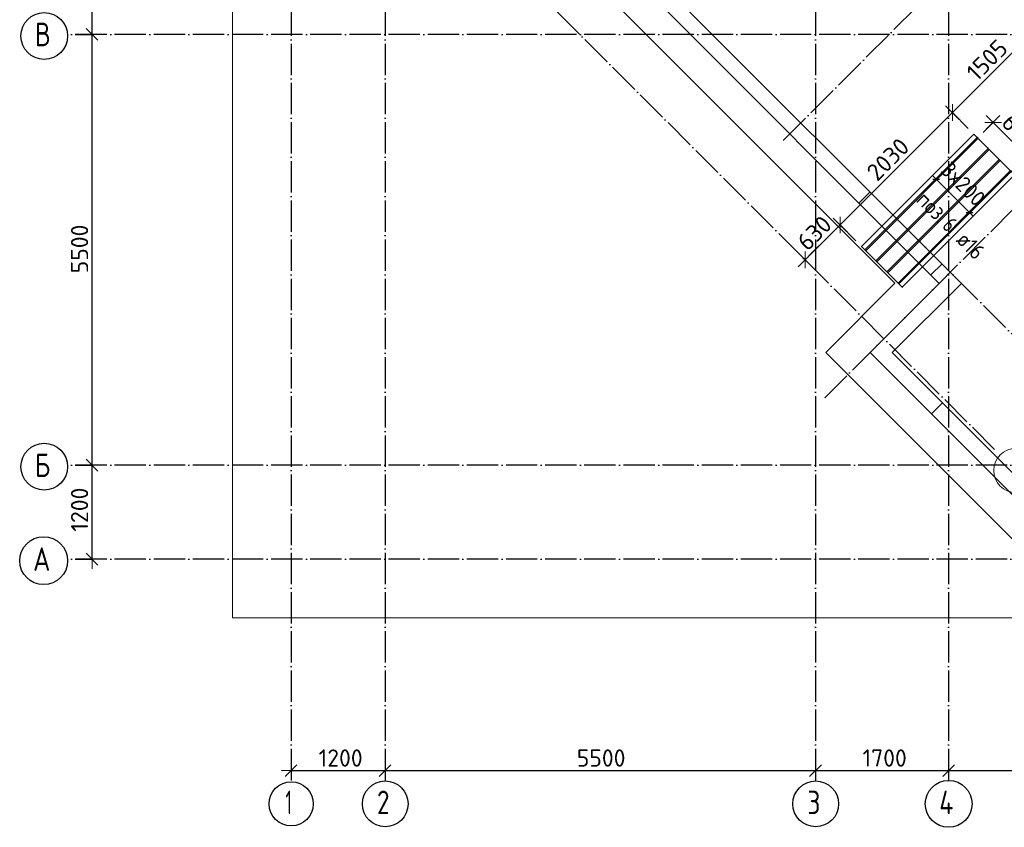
# Model space of a CAD drawing. Header units: millimetres. Extents: x -3483 to 105345, y -283423 to 72284.
# Tile 42 of 157: x 36532 to 49112, y -73423 to -63112. Entities that reach past the tile are written whole.
import ezdxf

# ---------------------------------------------------------------- set-up
doc = ezdxf.new("R2010")
doc.units = ezdxf.units.MM
doc.header["$PDMODE"] = 65
for name, pattern in [('______11', [500, 400, -50, 0, -50]), ('______2', [270, 200, -70]), ('______5', [1100, 800, -100, 100, -100])]:
    doc.linetypes.add(name, pattern=pattern)
for name, color, linetype, lineweight in [('Standard', 7, 'Continuous', 25), ('Размерная линия_ общее', 7, 'Continuous', 13), ('Стена_ общее', 7, 'Continuous', 35), ('Фундамент_ общее', 7, 'Continuous', 35)]:
    doc.layers.add(name, color=color, linetype=linetype, lineweight=lineweight)
doc.layers.add('Арм.стержн. Доп. Арм. ниж.зоны Х', color=7, linetype='Continuous', lineweight=35, true_color=0xff1cff)
doc.layers.add('Осевая линия_ общее', color=7, linetype='______5', lineweight=13, true_color=0xa0a0a0)
doc.styles.add('ISOCPEUR', font='ISOCPEUR')
doc.dimstyles.new('DIMSTYLE_4', dxfattribs={"dimtxt": 220, "dimasz": 250, "dimexe": 0, "dimexo": 0, "dimgap": 110, "dimtad": 2, "dimdec": 0, "dimrnd": 5, "dimzin": 12, "dimdsep": 46, "dimtxsty": 'ISOCPEUR', "dimblk1": 'ALL_ML_STRICH', "dimblk2": 'ALL_ML_STRICH', "dimsah": 1, "dimcen": 0, "dimclrd": 7, "dimclre": 256, "dimclrt": 7, "dimadec": 0, "dimazin": 0, "dimtfac": 1, "dimtdec": 0, "dimtix": 1, "dimtmove": 2, "dimatfit": 3, "dimfxl": 0, "dimtzin": 0, "dimlwd": 0, "dimlwe": -3, "dimarcsym": 0})
doc.dimstyles.new('DIMSTYLE_5', dxfattribs={"dimtxt": 220, "dimasz": 250, "dimexe": 0, "dimexo": 0, "dimgap": 110, "dimtad": 2, "dimdec": 0, "dimrnd": 5, "dimzin": 12, "dimdsep": 46, "dimtxsty": 'ISOCPEUR', "dimblk1": 'ALL_ML_STRICH', "dimblk2": 'ALL_ML_STRICH', "dimsah": 1, "dimcen": 0, "dimclrd": 7, "dimclre": 256, "dimclrt": 7, "dimadec": 0, "dimazin": 0, "dimtfac": 1, "dimtdec": 0, "dimtix": 1, "dimtmove": 2, "dimatfit": 3, "dimfxl": 0, "dimtvp": 1.2, "dimtzin": 0, "dimlwd": 0, "dimlwe": -3, "dimarcsym": 0})

# ---------------------------------------------------------------- blocks, each defined once
blk = doc.blocks.new('ALL_ML_STRICH')
at = {"color": 0, "linetype": 'ByBlock', "lineweight": -2}
for p, q in [((-1, 0), (0.5, 0)), ((-0.3, -0.3), (0.3, 0.3)), ((0, -0.5), (0, 0.5))]:
    blk.add_line(p, q, dxfattribs=at)
blk = doc.blocks.new('*D64')
at = {"layer": 'DEFPOINTS', "color": 7, "linetype": 'Continuous', "lineweight": 13, "transparency": 33554687}
for p in [(37142, -68800), (37142, -70000), (37457, -70000)]:
    blk.add_point(p, dxfattribs=at)
at = {"layer": 'Размерная линия_ общее', "color": 253, "linetype": 'Continuous', "lineweight": -2, "true_color": 0xa0a0a0, "transparency": 33554687}
for p, q in [((37242, -68800), (37457, -68800)), ((37242, -70000), (37457, -70000))]:
    blk.add_line(p, q, dxfattribs=at)
at = {"layer": 'Размерная линия_ общее', "color": 7, "linetype": 'Continuous', "lineweight": -2, "transparency": 33554687}
blk.add_line((37457, -70000), (37457, -68800), dxfattribs=at)
at = {"layer": 'Размерная линия_ общее', "color": 7, "linetype": 'Continuous', "lineweight": 13, "transparency": 33554687, "xscale": 250, "yscale": 250, "zscale": 250}
for p, rotation in [((37457, -68800), 90), ((37457, -70000), 270)]:
    blk.add_blockref('ALL_ML_STRICH', p, dxfattribs=dict(at, rotation=rotation))
at = {"layer": 'Размерная линия_ общее', "color": 7, "linetype": 'Continuous', "lineweight": 13, "transparency": 33554687, "insert": (37297, -69367), "char_height": 220, "width": 880, "attachment_point": 5, "rotation": 90, "style": 'ISOCPEUR'}
blk.add_mtext('\\A1;{1200}', dxfattribs=at)
blk = doc.blocks.new('*D65')
at = {"layer": 'DEFPOINTS', "color": 7, "linetype": 'Continuous', "lineweight": 13, "transparency": 33554687}
for p in [(37142, -63300), (37142, -68800), (37457, -68800)]:
    blk.add_point(p, dxfattribs=at)
at = {"layer": 'Размерная линия_ общее', "color": 253, "linetype": 'Continuous', "lineweight": -2, "true_color": 0xa0a0a0, "transparency": 33554687}
for p, q in [((37242, -63300), (37457, -63300)), ((37242, -68800), (37457, -68800))]:
    blk.add_line(p, q, dxfattribs=at)
at = {"layer": 'Размерная линия_ общее', "color": 7, "linetype": 'Continuous', "lineweight": -2, "transparency": 33554687}
blk.add_line((37457, -68800), (37457, -63300), dxfattribs=at)
at = {"layer": 'Размерная линия_ общее', "color": 7, "linetype": 'Continuous', "lineweight": 13, "transparency": 33554687, "xscale": 250, "yscale": 250, "zscale": 250}
for p, rotation in [((37457, -63300), 90), ((37457, -68800), 270)]:
    blk.add_blockref('ALL_ML_STRICH', p, dxfattribs=dict(at, rotation=rotation))
at = {"layer": 'Размерная линия_ общее', "color": 7, "linetype": 'Continuous', "lineweight": 13, "transparency": 33554687, "insert": (37297, -66039), "char_height": 220, "width": 880, "attachment_point": 5, "rotation": 90, "style": 'ISOCPEUR'}
blk.add_mtext('\\A1;{5500}', dxfattribs=at)
blk = doc.blocks.new('*D66')
at = {"layer": 'DEFPOINTS', "color": 7, "linetype": 'Continuous', "lineweight": 13, "transparency": 33554687}
for p in [(37142, -61600), (37142, -63300), (37457, -63300)]:
    blk.add_point(p, dxfattribs=at)
at = {"layer": 'Размерная линия_ общее', "color": 253, "linetype": 'Continuous', "lineweight": -2, "true_color": 0xa0a0a0, "transparency": 33554687}
for p, q in [((37242, -61600), (37457, -61600)), ((37242, -63300), (37457, -63300))]:
    blk.add_line(p, q, dxfattribs=at)
at = {"layer": 'Размерная линия_ общее', "color": 7, "linetype": 'Continuous', "lineweight": -2, "transparency": 33554687}
blk.add_line((37457, -63300), (37457, -61600), dxfattribs=at)
at = {"layer": 'Размерная линия_ общее', "color": 7, "linetype": 'Continuous', "lineweight": 13, "transparency": 33554687, "xscale": 250, "yscale": 250, "zscale": 250}
for p, rotation in [((37457, -61600), 90), ((37457, -63300), 270)]:
    blk.add_blockref('ALL_ML_STRICH', p, dxfattribs=dict(at, rotation=rotation))
at = {"layer": 'Размерная линия_ общее', "color": 7, "linetype": 'Continuous', "lineweight": 13, "transparency": 33554687, "insert": (37297, -62417), "char_height": 220, "width": 880, "attachment_point": 5, "rotation": 90, "style": 'ISOCPEUR'}
blk.add_mtext('\\A1;{1700}', dxfattribs=at)
blk = doc.blocks.new('*D78')
at = {"layer": 'DEFPOINTS', "color": 7, "linetype": 'Continuous', "lineweight": 13, "transparency": 33554687}
for p in [(40000, -72689), (40000, -72699), (41200, -72638)]:
    blk.add_point(p, dxfattribs=at)
at = {"layer": 'Размерная линия_ общее', "color": 253, "linetype": 'Continuous', "lineweight": -2, "true_color": 0xa0a0a0, "transparency": 33554687}
for p, q in [((40000, -72699), (40000, -72699)), ((41200, -72699), (41200, -72699))]:
    blk.add_line(p, q, dxfattribs=at)
at = {"layer": 'Размерная линия_ общее', "color": 7, "linetype": 'Continuous', "lineweight": -2, "transparency": 33554687}
blk.add_line((40000, -72699), (41200, -72699), dxfattribs=at)
at = {"layer": 'Размерная линия_ общее', "color": 7, "linetype": 'Continuous', "lineweight": 13, "transparency": 33554687, "xscale": 250, "yscale": 250, "zscale": 250, "rotation": 180}
blk.add_blockref('ALL_ML_STRICH', (40000, -72699), dxfattribs=at)
at = {"layer": 'Размерная линия_ общее', "color": 7, "linetype": 'Continuous', "lineweight": 13, "transparency": 33554687, "xscale": 250, "yscale": 250, "zscale": 250}
blk.add_blockref('ALL_ML_STRICH', (41200, -72699), dxfattribs=at)
at = {"layer": 'Размерная линия_ общее', "color": 7, "linetype": 'Continuous', "lineweight": 13, "transparency": 33554687, "insert": (40633, -72539), "char_height": 220, "width": 880, "attachment_point": 5, "style": 'ISOCPEUR'}
blk.add_mtext('\\A1;{1200}', dxfattribs=at)
blk = doc.blocks.new('*D79')
at = {"layer": 'DEFPOINTS', "color": 7, "linetype": 'Continuous', "lineweight": 13, "transparency": 33554687}
for p in [(41200, -72638), (41200, -72699), (46700, -72621)]:
    blk.add_point(p, dxfattribs=at)
at = {"layer": 'Размерная линия_ общее', "color": 253, "linetype": 'Continuous', "lineweight": -2, "true_color": 0xa0a0a0, "transparency": 33554687}
for p, q in [((41200, -72699), (41200, -72699)), ((46700, -72699), (46700, -72699))]:
    blk.add_line(p, q, dxfattribs=at)
at = {"layer": 'Размерная линия_ общее', "color": 7, "linetype": 'Continuous', "lineweight": -2, "transparency": 33554687}
blk.add_line((41200, -72699), (46700, -72699), dxfattribs=at)
at = {"layer": 'Размерная линия_ общее', "color": 7, "linetype": 'Continuous', "lineweight": 13, "transparency": 33554687, "xscale": 250, "yscale": 250, "zscale": 250, "rotation": 180}
blk.add_blockref('ALL_ML_STRICH', (41200, -72699), dxfattribs=at)
at = {"layer": 'Размерная линия_ общее', "color": 7, "linetype": 'Continuous', "lineweight": 13, "transparency": 33554687, "xscale": 250, "yscale": 250, "zscale": 250}
blk.add_blockref('ALL_ML_STRICH', (46700, -72699), dxfattribs=at)
at = {"layer": 'Размерная линия_ общее', "color": 7, "linetype": 'Continuous', "lineweight": 13, "transparency": 33554687, "insert": (43961, -72539), "char_height": 220, "width": 880, "attachment_point": 5, "style": 'ISOCPEUR'}
blk.add_mtext('\\A1;{5500}', dxfattribs=at)
blk = doc.blocks.new('*D80')
at = {"layer": 'DEFPOINTS', "color": 7, "linetype": 'Continuous', "lineweight": 13, "transparency": 33554687}
for p in [(48400, -72452), (46700, -72621), (46700, -72699)]:
    blk.add_point(p, dxfattribs=at)
at = {"layer": 'Размерная линия_ общее', "color": 253, "linetype": 'Continuous', "lineweight": -2, "true_color": 0xa0a0a0, "transparency": 33554687}
for p, q in [((48400, -72552), (48400, -72699)), ((46700, -72699), (46700, -72699))]:
    blk.add_line(p, q, dxfattribs=at)
at = {"layer": 'Размерная линия_ общее', "color": 7, "linetype": 'Continuous', "lineweight": -2, "transparency": 33554687}
blk.add_line((46700, -72699), (48400, -72699), dxfattribs=at)
at = {"layer": 'Размерная линия_ общее', "color": 7, "linetype": 'Continuous', "lineweight": 13, "transparency": 33554687, "xscale": 250, "yscale": 250, "zscale": 250, "rotation": 180}
blk.add_blockref('ALL_ML_STRICH', (46700, -72699), dxfattribs=at)
at = {"layer": 'Размерная линия_ общее', "color": 7, "linetype": 'Continuous', "lineweight": 13, "transparency": 33554687, "xscale": 250, "yscale": 250, "zscale": 250}
blk.add_blockref('ALL_ML_STRICH', (48400, -72699), dxfattribs=at)
at = {"layer": 'Размерная линия_ общее', "color": 7, "linetype": 'Continuous', "lineweight": 13, "transparency": 33554687, "insert": (47583, -72539), "char_height": 220, "width": 880, "attachment_point": 5, "style": 'ISOCPEUR'}
blk.add_mtext('\\A1;{1700}', dxfattribs=at)
blk = doc.blocks.new('*D81')
at = {"layer": 'DEFPOINTS', "color": 7, "linetype": 'Continuous', "lineweight": 13, "transparency": 33554687}
for p in [(48400, -72452), (53900, -72560), (48400, -72699)]:
    blk.add_point(p, dxfattribs=at)
at = {"layer": 'Размерная линия_ общее', "color": 253, "linetype": 'Continuous', "lineweight": -2, "true_color": 0xa0a0a0, "transparency": 33554687}
for p, q in [((48400, -72552), (48400, -72699)), ((53900, -72660), (53900, -72699))]:
    blk.add_line(p, q, dxfattribs=at)
at = {"layer": 'Размерная линия_ общее', "color": 7, "linetype": 'Continuous', "lineweight": -2, "transparency": 33554687}
blk.add_line((48400, -72699), (53900, -72699), dxfattribs=at)
at = {"layer": 'Размерная линия_ общее', "color": 7, "linetype": 'Continuous', "lineweight": 13, "transparency": 33554687, "xscale": 250, "yscale": 250, "zscale": 250, "rotation": 180}
blk.add_blockref('ALL_ML_STRICH', (48400, -72699), dxfattribs=at)
at = {"layer": 'Размерная линия_ общее', "color": 7, "linetype": 'Continuous', "lineweight": 13, "transparency": 33554687, "xscale": 250, "yscale": 250, "zscale": 250}
blk.add_blockref('ALL_ML_STRICH', (53900, -72699), dxfattribs=at)
at = {"layer": 'Размерная линия_ общее', "color": 7, "linetype": 'Continuous', "lineweight": 13, "transparency": 33554687, "insert": (51161, -72539), "char_height": 220, "width": 880, "attachment_point": 5, "style": 'ISOCPEUR'}
blk.add_mtext('\\A1;{5500}', dxfattribs=at)
blk = doc.blocks.new('СЛОЖНЫЙ_ОБЪЕКТ_3')
at = {"layer": 'Стена_ общее', "color": 9, "linetype": 'Continuous', "lineweight": -3, "true_color": 0xc7c7c7, "transparency": 33554687}
for p, q in [((43451, -61365), (48422, -66336)), ((48281, -66478), (43451, -61648)), ((48564, -66478), (48422, -66336)), ((48281, -66478), (47538, -67220)), ((47680, -67361), (48564, -66478)), ((47397, -67361), (47538, -67220)), ((50286, -70250), (47397, -67361)), ((47680, -67361), (50368, -70050))]:
    blk.add_line(p, q, dxfattribs=at)
at = {"layer": 'Стена_ общее', "color": 9, "linetype": '______2', "lineweight": -3, "true_color": 0xc7c7c7, "transparency": 33554687}
for p, q in [((47397, -65311), (47256, -65452)), ((48175, -66371), (48316, -66230)), ((48323, -68005), (48182, -68146))]:
    blk.add_line(p, q, dxfattribs=at)
blk = doc.blocks.new('*D267')
at = {"layer": 'DEFPOINTS', "color": 7, "linetype": 'Continuous', "lineweight": 13, "transparency": 33554687}
for p in [(49514, -63232), (49898, -63617), (48723, -64572)]:
    blk.add_point(p, dxfattribs=at)
at = {"layer": 'Размерная линия_ общее', "color": 7, "linetype": 'Continuous', "lineweight": -2, "transparency": 33554687}
blk.add_line((49514, -63232), (48448, -64298), dxfattribs=at)
at = {"layer": 'Размерная линия_ общее', "color": 253, "linetype": 'Continuous', "lineweight": -2, "true_color": 0xa0a0a0, "transparency": 33554687}
for p, q in [((49827, -63546), (49514, -63232)), ((48652, -64502), (48448, -64298))]:
    blk.add_line(p, q, dxfattribs=at)
at = {"layer": 'Размерная линия_ общее', "color": 7, "linetype": 'Continuous', "lineweight": 13, "transparency": 33554687, "yscale": 250, "zscale": 250}
for p, xscale, rotation in [((49514, -63232), 250.0000000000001, 45.00000000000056), ((48448, -64298), 250, 225.0000000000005)]:
    blk.add_blockref('ALL_ML_STRICH', p, dxfattribs=dict(at, xscale=xscale, rotation=rotation))
at = {"layer": 'Размерная линия_ общее', "color": 7, "linetype": 'Continuous', "lineweight": 13, "transparency": 33554687, "insert": (48891, -63628), "char_height": 220, "width": 880, "attachment_point": 5, "rotation": 45, "style": 'ISOCPEUR'}
blk.add_mtext('\\A1;{1505}', dxfattribs=at)
blk = doc.blocks.new('*D268')
at = {"layer": 'DEFPOINTS', "color": 7, "linetype": 'Continuous', "lineweight": 13, "transparency": 33554687}
for p in [(48448, -64298), (48723, -64572), (47288, -66008)]:
    blk.add_point(p, dxfattribs=at)
at = {"layer": 'Размерная линия_ общее', "color": 7, "linetype": 'Continuous', "lineweight": -2, "transparency": 33554687}
blk.add_line((48448, -64298), (47013, -65733), dxfattribs=at)
at = {"layer": 'Размерная линия_ общее', "color": 253, "linetype": 'Continuous', "lineweight": -2, "true_color": 0xa0a0a0, "transparency": 33554687}
for p, q in [((48652, -64502), (48448, -64298)), ((47217, -65937), (47013, -65733))]:
    blk.add_line(p, q, dxfattribs=at)
at = {"layer": 'Размерная линия_ общее', "color": 7, "linetype": 'Continuous', "lineweight": 13, "transparency": 33554687, "yscale": 250, "zscale": 250}
for p, xscale, rotation in [((48448, -64298), 250.0000000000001, 45.00000000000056), ((47013, -65733), 250, 225.0000000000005)]:
    blk.add_blockref('ALL_ML_STRICH', p, dxfattribs=dict(at, xscale=xscale, rotation=rotation))
at = {"layer": 'Размерная линия_ общее', "color": 7, "linetype": 'Continuous', "lineweight": 13, "transparency": 33554687, "insert": (47625, -64894), "char_height": 220, "width": 880, "attachment_point": 5, "rotation": 45, "style": 'ISOCPEUR'}
blk.add_mtext('\\A1;{2030}', dxfattribs=at)
blk = doc.blocks.new('*D269')
at = {"layer": 'DEFPOINTS', "color": 7, "linetype": 'Continuous', "lineweight": 13, "transparency": 33554687}
for p in [(47013, -65733), (47288, -66008), (46502, -66112)]:
    blk.add_point(p, dxfattribs=at)
at = {"layer": 'Размерная линия_ общее', "color": 7, "linetype": 'Continuous', "lineweight": -2, "transparency": 33554687}
blk.add_line((47013, -65733), (46567, -66178), dxfattribs=at)
at = {"layer": 'Размерная линия_ общее', "color": 253, "linetype": 'Continuous', "lineweight": -2, "true_color": 0xa0a0a0, "transparency": 33554687}
for p, q in [((47217, -65937), (47013, -65733)), ((46567, -66178), (46567, -66178))]:
    blk.add_line(p, q, dxfattribs=at)
at = {"layer": 'Размерная линия_ общее', "color": 7, "linetype": 'Continuous', "lineweight": 13, "transparency": 33554687, "yscale": 250, "zscale": 250}
for p, xscale, rotation in [((47013, -65733), 250.0000000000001, 45.00000000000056), ((46567, -66178), 250, 225.0000000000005)]:
    blk.add_blockref('ALL_ML_STRICH', p, dxfattribs=dict(at, xscale=xscale, rotation=rotation))
at = {"layer": 'Размерная линия_ общее', "color": 7, "linetype": 'Continuous', "lineweight": 13, "transparency": 33554687, "insert": (46685, -65835), "char_height": 220, "width": 660, "attachment_point": 5, "rotation": 45, "style": 'ISOCPEUR'}
blk.add_mtext('\\A1;{630}', dxfattribs=at)
blk = doc.blocks.new('*D272')
at = {"layer": 'DEFPOINTS', "color": 7, "linetype": 'Continuous', "lineweight": 13, "transparency": 33554687}
for p in [(48968, -64423), (48771, -64621), (49195, -65045)]:
    blk.add_point(p, dxfattribs=at)
at = {"layer": 'Размерная линия_ общее', "color": 253, "linetype": 'Continuous', "lineweight": -2, "true_color": 0xa0a0a0, "transparency": 33554687}
for p, q in [((48841, -64550), (48968, -64423)), ((49266, -64974), (49392, -64847))]:
    blk.add_line(p, q, dxfattribs=at)
at = {"layer": 'Размерная линия_ общее', "color": 7, "linetype": 'Continuous', "lineweight": -2, "transparency": 33554687}
blk.add_line((48968, -64423), (49392, -64847), dxfattribs=at)
at = {"layer": 'Размерная линия_ общее', "color": 7, "linetype": 'Continuous', "lineweight": 13, "transparency": 33554687, "xscale": 250, "yscale": 250, "zscale": 250}
for p, rotation in [((48968, -64423), 134.9999999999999), ((49392, -64847), 315)]:
    blk.add_blockref('ALL_ML_STRICH', p, dxfattribs=dict(at, rotation=rotation))
at = {"layer": 'Размерная линия_ общее', "color": 7, "linetype": 'Continuous', "lineweight": 13, "transparency": 33554687, "insert": (49301, -64530), "char_height": 220, "width": 660, "attachment_point": 5, "rotation": 315, "style": 'ISOCPEUR'}
blk.add_mtext('\\A1;{600}', dxfattribs=at)
blk = doc.blocks.new('СЛОЖНЫЙ_ОБЪЕКТ_9')
at = {"layer": 'Осевая линия_ общее', "color": 253, "linetype": '______11', "lineweight": -3, "true_color": 0xa0a0a0, "transparency": 33554687}
for p, q in [((46287, -64653), (60839, -50101)), ((46817, -67941), (62748, -52010)), ((48988, -68599), (42758, -62369)), ((49836, -67750), (48019, -65933))]:
    blk.add_line(p, q, dxfattribs=at)
at = {"layer": 'Осевая линия_ общее', "color": 7, "linetype": 'Continuous', "lineweight": 13, "transparency": 33554687}
blk.add_circle((49259, -68867), 282, dxfattribs=at)

msp = doc.modelspace()

# ---------------------------------------------------------------- linework, layer by layer
at = {"layer": 'Standard', "color": 7, "linetype": 'Continuous', "lineweight": 13, "transparency": 33554687}
msp.add_lwpolyline([(39250, -70750), (65250, -70750), (65250, -23310), (39250, -23310), (39250, -70750)], dxfattribs=at)
at = {"layer": 'Арм.стержн. Доп. Арм. ниж.зоны Х', "color": 253, "linetype": 'Continuous', "lineweight": -3, "true_color": 0xa0a0a0, "transparency": 33554687}
for p, q in [((48243, -65148.2), (48172.3, -65218.9)), ((48243, -65148.2), (48313.7, -65077.5)), ((48667.3, -65572.5), (48738, -65501.8)), ((48667.3, -65572.5), (48596.6, -65643.2))]:
    msp.add_line(p, q, dxfattribs=at)
at = {"layer": 'Арм.стержн. Доп. Арм. ниж.зоны Х', "color": 7, "linetype": 'Continuous', "lineweight": 13, "transparency": 33554687}
for p, q in [((48243, -65148.2), (48200.6, -65105.8)), ((48243, -65148.2), (48667.3, -65572.5)), ((48667.3, -65572.5), (48709.7, -65614.9))]:
    msp.add_line(p, q, dxfattribs=at)
at = {"layer": 'Арм.стержн. Доп. Арм. ниж.зоны Х', "color": 7, "linetype": 'Continuous', "lineweight": 25, "transparency": 33554687}
for p, q in [((48200.6, -65148.2), (48285.4, -65148.2)), ((48624.9, -65572.5), (48709.7, -65572.5))]:
    msp.add_line(p, q, dxfattribs=at)
at = {"layer": 'Арм.стержн. Доп. Арм. ниж.зоны Х', "color": 52, "linetype": 'Continuous', "lineweight": 35, "transparency": 33554687}
msp.add_lwpolyline([(48722.6, -64572.5), (47287.6, -66007.5), (47808, -66527.9), (49243, -65092.9), (48722.6, -64572.5)], dxfattribs=at)
at = {"layer": 'Арм.стержн. Доп. Арм. ниж.зоны Х', "color": 7, "linetype": 'Continuous', "lineweight": 35, "transparency": 33554687}
for points in [[(47330, -66049.9), (48765, -64614.9), (48776.3, -64626.2), (47341.3, -66061.3), (47330, -66049.9)], [(47471.4, -66191.4), (48906.4, -64756.3), (48917.8, -64767.7), (47482.7, -66202.7), (47471.4, -66191.4)], [(47612.8, -66332.8), (49047.9, -64897.8), (49059.2, -64909.1), (47624.1, -66344.1), (47612.8, -66332.8)], [(47754.3, -66474.2), (49189.3, -65039.2), (49200.6, -65050.5), (47765.6, -66485.5), (47754.3, -66474.2)]]:
    msp.add_lwpolyline(points, dxfattribs=at)
at = {"layer": 'Осевая линия_ общее', "color": 253, "linetype": '______11', "lineweight": -3, "true_color": 0xa0a0a0, "transparency": 33554687}
for p, q in [((40000, -23410), (40000, -72827.9)), ((41200, -23410), (41200, -72827.9)), ((46700, -23410), (46700, -72827.9)), ((48400, -23410), (48400, -72827.9)), ((65150, -63300), (37142.2, -63300)), ((65150, -68800), (37142.2, -68800)), ((65150, -70000), (37142.2, -70000))]:
    msp.add_line(p, q, dxfattribs=at)
at = {"layer": 'Осевая линия_ общее', "color": 7, "linetype": 'Continuous', "lineweight": -3, "transparency": 33554687}
for centre, radius in [((36846, -63319.5), 298.8), ((36846, -68819.5), 298.8), ((36838, -70019.5), 305.8), ((41202.4, -73124.6), 292.4), ((46702.4, -73124.6), 292.4), ((48401.3, -73124.6), 298.8), ((40001.9, -73124.6), 281.9)]:
    msp.add_circle(centre, radius, dxfattribs=at)
at = {"layer": 'Фундамент_ общее', "color": 7, "lineweight": 25, "transparency": 33554687}
for p, q in [((47715.2, -66477.6), (43451.3, -62213.7)), ((46831.3, -67361.4), (47715.2, -66477.6)), ((50119.9, -70650), (46831.3, -67361.4))]:
    msp.add_line(p, q, dxfattribs=at)
at = {"layer": 'Фундамент_ общее', "color": 7, "linetype": 'Continuous', "lineweight": 25, "transparency": 33554687}
for p, q in [((47715.2, -66477.6), (43451.3, -62213.7)), ((46831.3, -67361.4), (47715.2, -66477.6)), ((50119.9, -70650), (46831.3, -67361.4))]:
    msp.add_line(p, q, dxfattribs=at)

# ---------------------------------------------------------------- block references
at = {"layer": 'Осевая линия_ общее', "color": 253, "linetype": '______11', "lineweight": -3, "true_color": 0xa0a0a0, "transparency": 33554687}
msp.add_blockref('СЛОЖНЫЙ_ОБЪЕКТ_9', (0, 0), dxfattribs=at)
at = {"layer": 'Стена_ общее', "color": 9, "linetype": 'Continuous', "lineweight": -3, "true_color": 0xc7c7c7, "transparency": 33554687}
msp.add_blockref('СЛОЖНЫЙ_ОБЪЕКТ_3', (0, 0), dxfattribs=at)

# ---------------------------------------------------------------- texts
at = {"layer": 'Арм.стержн. Доп. Арм. ниж.зоны Х', "color": 7, "linetype": 'Continuous', "lineweight": 13, "transparency": 33554687, "insert": (48285.4, -65049.2), "char_height": 200, "width": 793.963, "attachment_point": 7, "rotation": 315, "style": 'ISOCPEUR'}
msp.add_mtext('\\W0.95;3x200', dxfattribs=at)
at = {"layer": 'Арм.стержн. Доп. Арм. ниж.зоны Х', "color": 7, "linetype": 'Continuous', "lineweight": 25, "transparency": 33554687, "char_height": 200, "attachment_point": 7, "rotation": 315, "style": 'ISOCPEUR'}
for s, insert, width in [('\\W0.92;поз.', (47973, -65425.5), 561.647), ('\\W0.78;6', (48305.3, -65757.9), 217.605), ('\\W0.89; ø16 ', (48404.3, -65856.9), 749.105)]:
    msp.add_mtext(s, dxfattribs=dict(at, insert=insert, width=width))
at = {"layer": 'Осевая линия_ общее', "color": 7, "linetype": 'Continuous', "lineweight": -3, "transparency": 33554687, "char_height": 300, "attachment_point": 7, "style": 'ISOCPEUR'}
for s, insert, width in [('\\W0.80;В', (36726, -63450), 359.833), ('\\W0.80;Б', (36726, -68950), 359.833), ('\\W0.82;А', (36703, -70150), 392.646), ('\\W0.56;1', (39926.9, -73255.1), 233.333), ('\\W0.78;2', (41097.4, -73255.1), 326.407), ('\\W0.78;3', (46597.4, -73255.1), 326.407), ('\\W0.80;4', (48281.3, -73255.1), 359.833)]:
    msp.add_mtext(s, dxfattribs=dict(at, insert=insert, width=width))

# ---------------------------------------------------------------- dimensions: what is measured, and where the dimension line sits
at = {"layer": 'Размерная линия_ общее', "color": 7, "linetype": 'Continuous', "lineweight": 13, "transparency": 33554687}
for base, p1, p2, angle, dimstyle, picture, middle in [((37457.3, -61600), (37242.2, -63300), (37242.2, -61600), 90, 'DIMSTYLE_4', '*D66', (37297.3, -62417)), ((48447.9, -64297.8), (49827.2, -63545.8), (48651.9, -64501.8), 225, 'DIMSTYLE_4', '*D267', (48890.9, -63628.5)), ((37457.3, -63300), (37242.2, -68800), (37242.2, -63300), 90, 'DIMSTYLE_4', '*D65', (37297.3, -66039)), ((47012.9, -65732.8), (48651.9, -64501.8), (47216.9, -65936.8), 225, 'DIMSTYLE_4', '*D268', (47625, -64894.4)), ((49392.3, -64847.5), (48841.4, -64549.9), (49265.6, -64974.1), 315, 'DIMSTYLE_5', '*D272', (49301.1, -64530)), ((46567.4, -66178.3), (47216.9, -65936.8), (46567.4, -66178.3), 225, 'DIMSTYLE_5', '*D269', (46684.8, -65834.6)), ((37457.3, -68800), (37242.2, -70000), (37242.2, -68800), 90, 'DIMSTYLE_4', '*D64', (37297.3, -69367))]:
    dim = msp.add_linear_dim(base=base, p1=p1, p2=p2, angle=angle, dimstyle=dimstyle, override={"dimpost": '<>', "dimclrd": 7, "dimclre": 253, "dimclrt": 7, "dimlwd": 0, "dimlwe": 65533}, dxfattribs=at)
    dim.commit()
    dim.dimension.update_dxf_attribs({"geometry": picture, "text_midpoint": middle, "dimtype": 160})
for base, p1, p2, picture, middle in [((41200, -72698.8), (40000, -72698.8), (41200, -72698.8), '*D78', (40633, -72538.8)), ((46700, -72698.8), (41200, -72698.8), (46700, -72698.8), '*D79', (43961, -72538.8)), ((48400, -72698.8), (46700, -72698.8), (48400, -72551.6), '*D80', (47583, -72538.8)), ((53900, -72698.8), (48400, -72551.6), (53900, -72660), '*D81', (51161, -72538.8))]:
    dim = msp.add_linear_dim(base=base, p1=p1, p2=p2, dimstyle='DIMSTYLE_4', override={"dimpost": '<>', "dimclrd": 7, "dimclre": 253, "dimclrt": 7, "dimlwd": 0, "dimlwe": 65533}, dxfattribs=at)
    dim.commit()
    dim.dimension.update_dxf_attribs({"geometry": picture, "text_midpoint": middle, "dimtype": 160})

doc.saveas('drawing.dxf')
